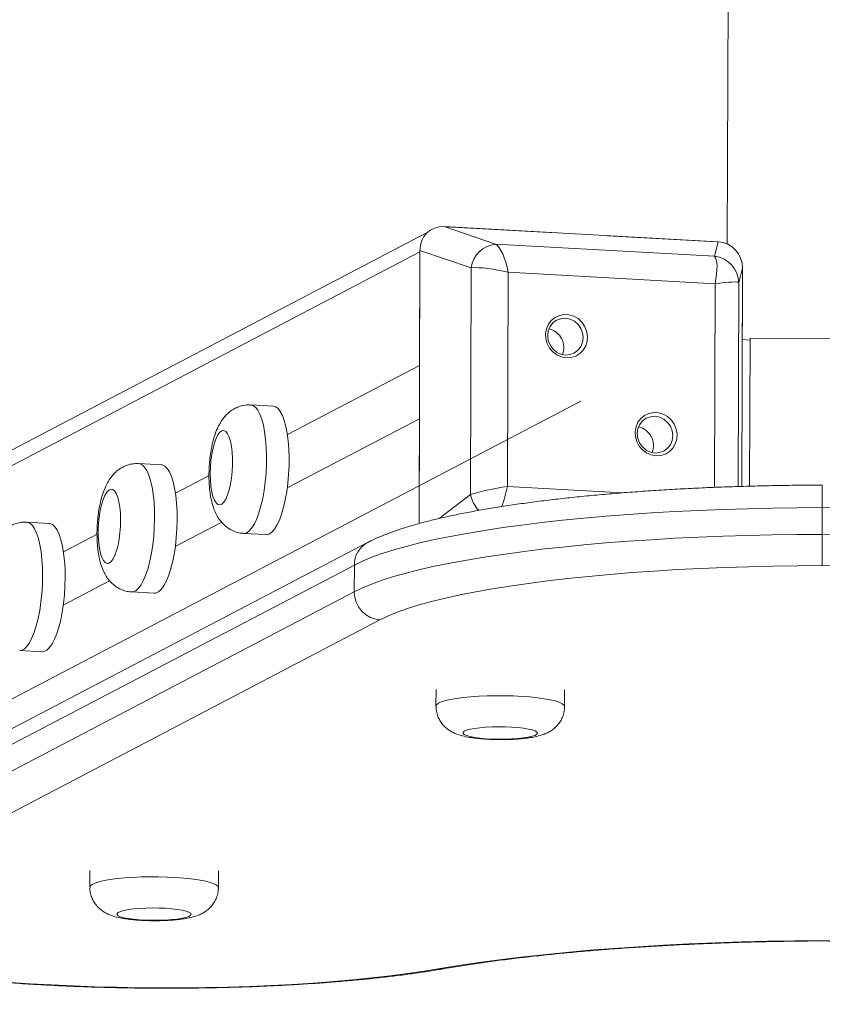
# Model space of a CAD drawing. Header units: millimetres. Extents: x 4385 to 11928, y 17253 to 36963.
# Tile 204 of 256: x 7692.732 to 7692.97, y 18767.764 to 18768.056. Entities that reach past the tile are written whole.
import ezdxf

# ---------------------------------------------------------------- set-up
doc = ezdxf.new("R2010")
doc.units = ezdxf.units.MM
doc.layers.add('БЛАГО_Ботаническая_Р$0$БЛАГО_МАФ', color=7, linetype='Continuous', lineweight=0, true_color=0x000000)

# ---------------------------------------------------------------- blocks, each defined once
blk = doc.blocks.new('БЛАГО_Ботаническая_Р$0$дио 1.15')
at = {"layer": 'БЛАГО_Ботаническая_Р$0$БЛАГО_МАФ'}
for p, q in [((-1.40276868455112, 0.1224859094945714), (-1.76845709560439, 0.8160767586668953)), ((-1.396991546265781, 0.1203266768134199), (-1.761754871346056, 0.8121631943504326)), ((-1.812531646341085, 0.768210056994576), (-1.446843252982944, 0.07461901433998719)), ((-1.591062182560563, 0.3074959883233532), (-1.503614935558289, 0.1416373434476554)), ((-1.495696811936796, 0.1416373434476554), (-1.583143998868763, 0.3074959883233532)), ((-1.488994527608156, 0.1377235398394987), (-1.57644177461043, 0.3035821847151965)), ((-1.511933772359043, 0.1339786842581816), (-1.599381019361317, 0.2998373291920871)), ((-1.521384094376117, 0.2408565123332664), (-1.521734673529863, 0.2341553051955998)), ((-1.620197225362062, 0.2374100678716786), (-1.620294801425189, 0.2378826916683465)), ((-1.483645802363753, 0.2321626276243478), (-1.483295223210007, 0.2388638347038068)), ((-1.500627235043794, 0.2142278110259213), (-1.507868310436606, 0.2279618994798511)), ((-1.486792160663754, 0.2180236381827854), (-1.492032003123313, 0.2279618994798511)), ((-1.58657662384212, 0.2197997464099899), (-1.591525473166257, 0.2197997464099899)), ((-1.503894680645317, 0.2076847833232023), (-1.504245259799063, 0.2009835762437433)), ((-1.466156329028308, 0.1989908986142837), (-1.465805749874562, 0.2056921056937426)), ((-1.483130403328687, 0.1810422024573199), (-1.490378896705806, 0.194790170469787)), ((-1.469301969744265, 0.1848504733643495), (-1.474542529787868, 0.194790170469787)), ((-1.591525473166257, 0.1816588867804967), (-1.58657662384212, 0.1816588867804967)), ((-1.486405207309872, 0.1745130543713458), (-1.486755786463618, 0.1678116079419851)), ((-1.44866691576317, 0.1658191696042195), (-1.448316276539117, 0.1725203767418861)), ((-1.452257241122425, 0.1224859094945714), (-1.472889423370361, 0.1616184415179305)), ((-1.436420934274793, 0.1224859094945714), (-1.457053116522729, 0.1616184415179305)), ((-1.495696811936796, 0.1416373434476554), (-1.503614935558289, 0.1416373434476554)), ((-1.402291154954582, 0.1224859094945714), (-1.483329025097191, 0.1224859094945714)), ((-1.452257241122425, 0.1224859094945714), (-1.483329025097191, 0.1224859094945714)), ((-1.40276868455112, 0.1224859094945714), (-1.436420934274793, 0.1224859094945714)), ((-1.407431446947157, 0.1072626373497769), (-1.402291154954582, 0.1224859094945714)), ((-1.532518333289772, 0.117269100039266), (-1.537467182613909, 0.117269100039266)), ((-1.481803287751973, 0.1165392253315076), (-1.474653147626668, 0.1072626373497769)), ((-1.395227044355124, 0.1152891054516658), (-1.40036733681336, 0.1000658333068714)), ((-1.3994823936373, 0.03394899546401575), (-1.395227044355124, 0.1152891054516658)), ((-1.396954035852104, 0.08227770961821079), (-1.395251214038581, 0.1148272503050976)), ((-1.474653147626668, 0.1072626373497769), (-1.407431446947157, 0.1072626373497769)), ((-1.40036733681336, 0.1000658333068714), (-1.40376879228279, 0.03504691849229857)), ((-1.472217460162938, 0.09628244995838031), (-1.474008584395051, 0.06204558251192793)), ((-1.408716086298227, 0.09628244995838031), (-1.472217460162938, 0.09628244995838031)), ((-1.41192932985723, 0.03486193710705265), (-1.408716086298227, 0.09628244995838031)), ((-1.537467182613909, 0.07912800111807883), (-1.532518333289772, 0.07912800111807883)), ((-1.399458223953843, 0.03441085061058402), (-1.397755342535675, 0.06696039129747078)), ((-1.472311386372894, 0.03486193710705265), (-1.41192932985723, 0.03486193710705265)), ((-1.40376879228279, 0.03504691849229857), (-1.3994823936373, 0.03394899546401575)), ((1.396112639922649, 0.03128914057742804), (-1.400109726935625, 0.03128914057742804)), ((-1.411585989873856, 0.02785011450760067), (-1.472033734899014, 0.02785011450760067)), ((-1.471994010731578, 0.02675219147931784), (-1.40729953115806, 0.02675219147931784)), ((-1.471994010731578, 0.02675219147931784), (-1.457265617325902, 0.02675219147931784)), ((-1.441429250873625, 0.02675219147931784), (-1.407777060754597, 0.02675219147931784)), ((-1.428567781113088, 0.02443071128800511), (-1.428446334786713, 0.02675219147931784)), ((-1.40729953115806, 0.02675219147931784), (-1.411585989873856, 0.02785011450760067)), ((-1.471917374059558, 0.02443071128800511), (-1.428048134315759, 0.02443071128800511)), ((-1.428048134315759, 0.02443071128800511), (-1.428048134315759, -0.01872905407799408)), ((-1.478217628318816, 0.002851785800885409), (-1.48613575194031, 0.002851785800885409))]:
    blk.add_line(p, q, dxfattribs=at)
at = {"layer": 'БЛАГО_Ботаническая_Р$0$БЛАГО_МАФ', "flags": 128}
for points in [[(-1.619823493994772, 0.2431760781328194), (-1.620197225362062, 0.2374100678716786)], [(-1.483295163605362, 0.2388640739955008), (-1.483312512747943, 0.2386958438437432), (-1.483607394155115, 0.2379427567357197), (-1.484251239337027, 0.2372253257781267), (-1.485232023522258, 0.2365571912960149), (-1.486531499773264, 0.2359503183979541), (-1.488125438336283, 0.2354164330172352), (-1.489984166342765, 0.2349653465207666), (-1.492073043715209, 0.2346054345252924), (-1.494353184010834, 0.2343433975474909), (-1.496782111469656, 0.2341840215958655), (-1.499314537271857, 0.234130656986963), (-1.501903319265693, 0.2341837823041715), (-1.504500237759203, 0.2343426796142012), (-1.507056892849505, 0.2346044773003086), (-1.509525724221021, 0.2349641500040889), (-1.51186066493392, 0.2354149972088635), (-1.514018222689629, 0.2359486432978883), (-1.515958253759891, 0.2365550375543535), (-1.517644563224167, 0.2372231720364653), (-1.519045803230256, 0.2379403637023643), (-1.520135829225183, 0.2386932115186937), (-1.520894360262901, 0.2394680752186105), (-1.521307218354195, 0.2402498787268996), (-1.521384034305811, 0.2408579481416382)], [(-1.620197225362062, 0.2374100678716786), (-1.620535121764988, 0.2311140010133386), (-1.620811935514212, 0.2247107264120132), (-1.621026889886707, 0.2182220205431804), (-1.621179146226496, 0.2116694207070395), (-1.621268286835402, 0.2050744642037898), (-1.621294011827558, 0.1984598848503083), (-1.621256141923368, 0.1918472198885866), (-1.621154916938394, 0.1852587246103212), (-1.620990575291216, 0.178716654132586), (-1.62076371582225, 0.1722425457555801), (-1.620475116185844, 0.1658584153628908), (-1.620125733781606, 0.1595850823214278), (-1.619716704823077, 0.1534440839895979), (-1.61924940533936, 0.147455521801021), (-1.618725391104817, 0.1416397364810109), (-1.618146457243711, 0.1360158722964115), (-1.61751451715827, 0.1306028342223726), (-1.616831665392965, 0.1254190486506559), (-1.616100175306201, 0.1204812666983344), (-1.615322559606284, 0.115806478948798)], [(-1.521734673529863, 0.2341553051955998), (-1.521657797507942, 0.2335486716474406), (-1.521244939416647, 0.2327666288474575), (-1.520486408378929, 0.2319920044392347), (-1.519396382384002, 0.2312389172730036), (-1.517995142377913, 0.2305217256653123), (-1.516308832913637, 0.2298535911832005), (-1.514368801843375, 0.2292471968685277), (-1.512211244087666, 0.2287135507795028), (-1.509876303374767, 0.2282627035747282), (-1.507407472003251, 0.227903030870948), (-1.504850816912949, 0.2276414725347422), (-1.50225389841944, 0.2274823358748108), (-1.499665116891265, 0.2274292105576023), (-1.497132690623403, 0.2274828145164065), (-1.49470376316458, 0.2276419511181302), (-1.4924236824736, 0.2279039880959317), (-1.490334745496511, 0.2282641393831), (-1.488476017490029, 0.2287152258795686), (-1.48688207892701, 0.2292491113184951), (-1.485582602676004, 0.2298557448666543), (-1.484601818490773, 0.2305241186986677), (-1.483957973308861, 0.2312413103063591), (-1.483663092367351, 0.2319943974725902), (-1.483645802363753, 0.2321626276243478)], [(-1.591525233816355, 0.2197997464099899), (-1.591095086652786, 0.2196229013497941), (-1.590671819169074, 0.2190940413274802), (-1.590264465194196, 0.2182232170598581), (-1.589880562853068, 0.2170262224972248), (-1.589527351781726, 0.2155257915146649), (-1.589211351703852, 0.2137496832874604), (-1.588938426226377, 0.2117311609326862), (-1.588713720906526, 0.2095075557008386), (-1.588541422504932, 0.207120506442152), (-1.588424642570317, 0.2046145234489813), (-1.588365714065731, 0.2020360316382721), (-1.58836559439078, 0.1994331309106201), (-1.588424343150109, 0.1968543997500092), (-1.588540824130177, 0.1943479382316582), (-1.588712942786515, 0.1919604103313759), (-1.588937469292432, 0.1897360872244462), (-1.589210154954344, 0.1877166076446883), (-1.589526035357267, 0.1859395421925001), (-1.589879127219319, 0.1844379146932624), (-1.59026284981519, 0.1832397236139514), (-1.590670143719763, 0.1823674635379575), (-1.591093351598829, 0.1818371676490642), (-1.591524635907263, 0.1816588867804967)], [(-1.487473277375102, 0.2176412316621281), (-1.489318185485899, 0.2175182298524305), (-1.491006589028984, 0.2172932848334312), (-1.492484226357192, 0.216973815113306), (-1.49370365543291, 0.2165698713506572), (-1.494625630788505, 0.2160943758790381), (-1.495220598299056, 0.2155628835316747), (-1.49546929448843, 0.21499214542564), (-1.495363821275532, 0.2144008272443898), (-1.494907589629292, 0.2138075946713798), (-1.494115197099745, 0.2132318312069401), (-1.493012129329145, 0.2126919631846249), (-1.491633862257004, 0.2122052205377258), (-1.490024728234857, 0.2117873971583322), (-1.488236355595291, 0.2114518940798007), (-1.486326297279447, 0.211209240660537), (-1.484355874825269, 0.2110675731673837), (-1.482388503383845, 0.2110314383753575), (-1.480487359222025, 0.2111017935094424), (-1.478713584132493, 0.2112762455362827), (-1.477124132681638, 0.2115495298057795), (-1.475770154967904, 0.2119127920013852), (-1.47469514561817, 0.2123543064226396), (-1.473933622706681, 0.2128599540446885), (-1.473510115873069, 0.2134132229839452), (-1.473438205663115, 0.2139966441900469), (-1.473720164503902, 0.2145910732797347), (-1.474347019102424, 0.215177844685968), (-1.475298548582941, 0.2157380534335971), (-1.476544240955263, 0.2162535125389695), (-1.47804395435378, 0.2167074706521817), (-1.479749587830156, 0.21708580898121), (-1.481606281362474, 0.2173760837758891), (-1.483554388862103, 0.2175689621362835), (-1.485531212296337, 0.2176582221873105), (-1.487473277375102, 0.2176412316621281)], [(-1.599443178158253, 0.1896884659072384), (-1.599115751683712, 0.1898665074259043), (-1.598798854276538, 0.1903936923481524), (-1.598502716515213, 0.1912530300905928), (-1.598236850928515, 0.1924167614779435), (-1.598009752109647, 0.1938477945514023), (-1.597828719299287, 0.1955001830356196), (-1.597699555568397, 0.1973203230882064), (-1.59762650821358, 0.1992503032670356), (-1.597611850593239, 0.2012276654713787), (-1.59765606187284, 0.2031889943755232), (-1.597757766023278, 0.2050713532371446), (-1.597913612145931, 0.2068141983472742), (-1.59811863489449, 0.2083615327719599), (-1.598366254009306, 0.2096633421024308), (-1.598648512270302, 0.2106779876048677), (-1.598956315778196, 0.2113731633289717), (-1.599279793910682, 0.2117258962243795), (-1.599608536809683, 0.2117254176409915), (-1.599931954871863, 0.2113714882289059), (-1.600239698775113, 0.2106755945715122), (-1.600521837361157, 0.2096597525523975), (-1.600769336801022, 0.208356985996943), (-1.600974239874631, 0.2068091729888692), (-1.601129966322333, 0.2050658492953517), (-1.601231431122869, 0.2031832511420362), (-1.601275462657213, 0.20122168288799), (-1.601260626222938, 0.1992443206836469), (-1.601187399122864, 0.1973148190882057), (-1.601058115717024, 0.1954949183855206), (-1.600876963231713, 0.1938432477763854), (-1.600649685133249, 0.1924129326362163), (-1.600383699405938, 0.1912499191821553), (-1.600087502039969, 0.1903915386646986), (-1.59977054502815, 0.1898655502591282), (-1.599443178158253, 0.1896884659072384)], [(-1.465805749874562, 0.2056923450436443), (-1.465842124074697, 0.205421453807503), (-1.466184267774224, 0.2046724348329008), (-1.466874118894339, 0.2039607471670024), (-1.467898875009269, 0.2033002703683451), (-1.469239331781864, 0.2027024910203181), (-1.47087066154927, 0.2021791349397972), (-1.47276235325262, 0.201740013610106), (-1.474879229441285, 0.2013927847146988), (-1.477181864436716, 0.2011441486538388), (-1.47962736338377, 0.2009991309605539), (-1.482170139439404, 0.2009598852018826), (-1.484762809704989, 0.2010273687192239), (-1.487357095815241, 0.2012001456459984), (-1.489904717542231, 0.201475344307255), (-1.492358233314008, 0.2018477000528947), (-1.494671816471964, 0.202310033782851), (-1.496802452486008, 0.2028542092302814), (-1.498710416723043, 0.2034696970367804), (-1.500360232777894, 0.2041450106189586), (-1.501721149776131, 0.2048677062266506), (-1.502767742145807, 0.205624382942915), (-1.50348056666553, 0.2064009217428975), (-1.50384640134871, 0.2071829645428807), (-1.503894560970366, 0.2076864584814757)], [(-1.504245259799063, 0.2009835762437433), (-1.504196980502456, 0.2004815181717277), (-1.503831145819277, 0.1996997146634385), (-1.503118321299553, 0.1989231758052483), (-1.502071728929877, 0.1981664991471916), (-1.50071081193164, 0.197443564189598), (-1.499061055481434, 0.1967682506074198), (-1.497153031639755, 0.1961527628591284), (-1.49502239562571, 0.195608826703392), (-1.492708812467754, 0.195146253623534), (-1.490255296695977, 0.1947738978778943), (-1.487707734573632, 0.1944989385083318), (-1.485113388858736, 0.1943259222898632), (-1.48252071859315, 0.1942584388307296), (-1.479977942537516, 0.1942976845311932), (-1.477532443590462, 0.1944429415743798), (-1.475229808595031, 0.1946913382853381), (-1.473112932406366, 0.1950385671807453), (-1.471221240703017, 0.1954779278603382), (-1.469589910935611, 0.1960012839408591), (-1.468249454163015, 0.1965988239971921), (-1.467224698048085, 0.1972595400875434), (-1.466534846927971, 0.1979709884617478), (-1.466192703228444, 0.19872000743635), (-1.466156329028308, 0.1989908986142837)], [(-1.470704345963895, 0.1844348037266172), (-1.472496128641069, 0.1842720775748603), (-1.474109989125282, 0.1840100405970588), (-1.475494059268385, 0.1836568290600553), (-1.476603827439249, 0.1832239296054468), (-1.47740369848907, 0.1827249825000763), (-1.47786782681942, 0.1821764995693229), (-1.477981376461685, 0.1815957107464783), (-1.477740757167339, 0.1810012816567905), (-1.477153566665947, 0.1804125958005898), (-1.476238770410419, 0.1798485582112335), (-1.475025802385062, 0.1793268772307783), (-1.47355354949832, 0.1788647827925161), (-1.471869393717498, 0.1784771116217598), (-1.470027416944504, 0.1781758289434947), (-1.468086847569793, 0.177971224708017), (-1.466110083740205, 0.177869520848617), (-1.464160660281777, 0.1778740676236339), (-1.462301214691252, 0.1779846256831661), (-1.460591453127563, 0.178197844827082), (-1.459086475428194, 0.1785067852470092), (-1.457834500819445, 0.1789013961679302), (-1.456875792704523, 0.1793692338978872), (-1.456241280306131, 0.1798949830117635), (-1.455951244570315, 0.180462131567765), (-1.456015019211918, 0.1810520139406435), (-1.45643062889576, 0.1816459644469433), (-1.457184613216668, 0.1822245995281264), (-1.458252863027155, 0.1827697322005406), (-1.459600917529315, 0.1832634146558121), (-1.461185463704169, 0.1836900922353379), (-1.462955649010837, 0.1840361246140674), (-1.464854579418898, 0.1842900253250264), (-1.466821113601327, 0.1844436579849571), (-1.468792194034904, 0.1844924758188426), (-1.470704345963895, 0.1844348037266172)], [(-1.448316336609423, 0.1725201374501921), (-1.448478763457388, 0.1718733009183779), (-1.448995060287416, 0.1711412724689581), (-1.449853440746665, 0.1704535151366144), (-1.451037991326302, 0.1698227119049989), (-1.452526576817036, 0.16926058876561), (-1.454291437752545, 0.1687779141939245), (-1.456299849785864, 0.1683835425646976), (-1.45851424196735, 0.1680846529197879), (-1.460893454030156, 0.1678872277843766), (-1.46339315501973, 0.1677943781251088), (-1.465966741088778, 0.1678082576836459), (-1.468566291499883, 0.1679283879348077), (-1.471143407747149, 0.1681528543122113), (-1.473650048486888, 0.1684771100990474), (-1.476039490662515, 0.1688951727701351), (-1.478267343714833, 0.1693993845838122), (-1.480291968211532, 0.1699801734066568), (-1.482075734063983, 0.170627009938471), (-1.483585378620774, 0.1713276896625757), (-1.484792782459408, 0.1720690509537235), (-1.485675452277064, 0.1728372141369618), (-1.486216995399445, 0.173618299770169), (-1.486407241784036, 0.1743974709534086), (-1.486405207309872, 0.1745132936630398)], [(-1.486755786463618, 0.1678116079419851), (-1.486757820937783, 0.167696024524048), (-1.486567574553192, 0.1669168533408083), (-1.486026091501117, 0.1661360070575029), (-1.485143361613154, 0.1653676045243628), (-1.48393595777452, 0.1646262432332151), (-1.482426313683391, 0.1639255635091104), (-1.480642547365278, 0.1632787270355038), (-1.47861792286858, 0.1626979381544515), (-1.476390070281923, 0.1621937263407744), (-1.474000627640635, 0.1617756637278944), (-1.471493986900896, 0.1614514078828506), (-1.468916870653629, 0.161227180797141), (-1.466317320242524, 0.1611068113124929), (-1.463743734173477, 0.1610931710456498), (-1.461244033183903, 0.1611857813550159), (-1.458864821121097, 0.1613834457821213), (-1.456650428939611, 0.1616820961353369), (-1.454642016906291, 0.1620767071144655), (-1.452877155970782, 0.1625593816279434), (-1.451388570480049, 0.1631212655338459), (-1.450204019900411, 0.1637520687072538), (-1.449345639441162, 0.1644398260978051), (-1.448829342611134, 0.165172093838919), (-1.44866691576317, 0.1658191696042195)], [(-1.503614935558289, 0.1416373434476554), (-1.502447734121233, 0.1392313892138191), (-1.501301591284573, 0.136481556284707), (-1.500179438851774, 0.1333947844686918), (-1.499083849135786, 0.1299784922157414), (-1.498017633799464, 0.1262408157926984), (-1.496983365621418, 0.122191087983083), (-1.495983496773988, 0.117839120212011), (-1.495020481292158, 0.1131956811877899), (-1.4940967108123, 0.1082717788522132), (-1.493214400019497, 0.1030793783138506), (-1.49237570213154, 0.09763140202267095), (-1.491582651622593, 0.09194077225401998), (-1.490837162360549, 0.08602160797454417), (-1.490141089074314, 0.07988826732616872), (-1.489496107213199, 0.07355582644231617), (-1.488903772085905, 0.06703936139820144), (-1.48836551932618, 0.06035490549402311), (-1.487882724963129, 0.0535187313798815), (-1.487456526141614, 0.0465473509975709), (-1.487087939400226, 0.03945799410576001), (-1.486777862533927, 0.03226789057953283), (-1.486527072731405, 0.0249945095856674), (-1.486336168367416, 0.01765532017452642), (-1.486205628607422, 0.01026827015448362), (-1.48613575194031, 0.002851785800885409)], [(-1.478217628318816, 0.002851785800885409), (-1.478287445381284, 0.01026827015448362), (-1.478417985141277, 0.01765532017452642), (-1.478608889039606, 0.0249945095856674), (-1.478859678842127, 0.03226789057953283), (-1.479169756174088, 0.03945799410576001), (-1.479538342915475, 0.0465473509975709), (-1.47996454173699, 0.0535187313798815), (-1.480447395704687, 0.06035490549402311), (-1.480985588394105, 0.06703936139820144), (-1.481577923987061, 0.07355582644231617), (-1.482222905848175, 0.07988826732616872), (-1.482918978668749, 0.08602160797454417), (-1.483664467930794, 0.09194077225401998), (-1.484457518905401, 0.09763140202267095), (-1.485296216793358, 0.1030793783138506), (-1.486178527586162, 0.1082717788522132), (-1.487102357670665, 0.1131956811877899), (-1.48806531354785, 0.117839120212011), (-1.489065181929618, 0.122191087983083), (-1.49009951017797, 0.1262408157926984), (-1.491165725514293, 0.1299784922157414), (-1.492261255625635, 0.1333947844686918), (-1.493383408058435, 0.136481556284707), (-1.494529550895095, 0.1392313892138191), (-1.495696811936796, 0.1416373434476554)], [(-1.49538823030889, 0.002849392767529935), (-1.495460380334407, 0.01015125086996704), (-1.49559468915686, 0.01742128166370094), (-1.495790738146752, 0.02464010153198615), (-1.496048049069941, 0.03178880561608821), (-1.496365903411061, 0.03884872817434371), (-1.496743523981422, 0.04580120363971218), (-1.497179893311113, 0.0526278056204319), (-1.497673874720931, 0.05931058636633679), (-1.498224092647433, 0.06583207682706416), (-1.498829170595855, 0.07217480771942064), (-1.499487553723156, 0.07832250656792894), (-1.50019738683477, 0.08425842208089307), (-1.500956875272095, 0.08996747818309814), (-1.501764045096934, 0.09543435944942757), (-1.502616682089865, 0.1006447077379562), (-1.503512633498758, 0.1055846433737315), (-1.504449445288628, 0.1102414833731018), (-1.505424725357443, 0.114602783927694), (-1.506435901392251, 0.1186568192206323), (-1.507480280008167, 0.1223935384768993), (-1.508555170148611, 0.1258024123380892), (-1.509657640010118, 0.1288748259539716), (-1.51078481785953, 0.1316026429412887), (-1.511933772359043, 0.1339786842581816)], [(-1.537466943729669, 0.117269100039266), (-1.537036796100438, 0.1170920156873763), (-1.536613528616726, 0.1165631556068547), (-1.536206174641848, 0.1156923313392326), (-1.535822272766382, 0.1144953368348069), (-1.535469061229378, 0.112994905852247), (-1.535153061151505, 0.1112190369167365), (-1.534880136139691, 0.1092002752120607), (-1.534655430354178, 0.1069766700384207), (-1.534483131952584, 0.1045896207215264), (-1.534366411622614, 0.1020836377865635), (-1.534307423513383, 0.09950514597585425), (-1.534307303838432, 0.09690224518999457), (-1.534366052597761, 0.09432351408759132), (-1.53448253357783, 0.09181705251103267), (-1.534654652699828, 0.08942952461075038), (-1.534879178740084, 0.08720520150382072), (-1.535151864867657, 0.08518572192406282), (-1.535467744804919, 0.08340865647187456), (-1.535820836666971, 0.08190702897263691), (-1.536204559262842, 0.0807088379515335), (-1.536611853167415, 0.079836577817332), (-1.537035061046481, 0.07930628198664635), (-1.537466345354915, 0.07912800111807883)], [(-1.615322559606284, 0.115806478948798), (-1.615348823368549, 0.1146661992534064), (-1.615311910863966, 0.1144111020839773)], [(-1.615322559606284, 0.115806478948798), (-1.614379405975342, 0.110193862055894), (-1.61348178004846, 0.104317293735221), (-1.612631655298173, 0.09818969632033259), (-1.611831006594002, 0.09182518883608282), (-1.611081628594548, 0.08523836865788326), (-1.610385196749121, 0.07844383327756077), (-1.609743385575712, 0.0714571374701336), (-1.609157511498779, 0.06429431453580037), (-1.608629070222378, 0.0569716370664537), (-1.608159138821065, 0.04950561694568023), (-1.607748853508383, 0.04191324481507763), (-1.607399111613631, 0.03421151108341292), (-1.607110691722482, 0.02641860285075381), (-1.606884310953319, 0.018551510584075), (-1.606720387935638, 0.01062842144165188), (-1.606619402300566, 0.002667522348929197)], [(-1.545384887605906, 0.08715781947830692), (-1.545057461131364, 0.08733562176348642), (-1.544740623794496, 0.08786280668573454), (-1.544444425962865, 0.08872214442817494), (-1.544178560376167, 0.08988587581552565), (-1.543951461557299, 0.09131690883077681), (-1.543770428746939, 0.0929692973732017), (-1.543641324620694, 0.09478967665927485), (-1.543568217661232, 0.09671941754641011), (-1.543553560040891, 0.09869677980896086), (-1.543597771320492, 0.1006583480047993), (-1.54369947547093, 0.1025407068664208), (-1.543855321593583, 0.1042833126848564), (-1.544060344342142, 0.1058306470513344), (-1.544307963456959, 0.1071324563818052), (-1.544590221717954, 0.1081473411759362), (-1.544898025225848, 0.1088422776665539), (-1.545221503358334, 0.1091952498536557), (-1.545550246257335, 0.109194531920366), (-1.545873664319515, 0.1088406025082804), (-1.546181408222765, 0.1081447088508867), (-1.546463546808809, 0.107128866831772), (-1.546711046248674, 0.1058263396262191), (-1.546915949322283, 0.1042782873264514), (-1.547071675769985, 0.1025349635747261), (-1.547173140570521, 0.1006523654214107), (-1.547217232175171, 0.09869079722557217), (-1.547202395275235, 0.09671343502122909), (-1.547129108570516, 0.09478393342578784), (-1.546999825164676, 0.09296403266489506), (-1.546818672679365, 0.09131236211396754), (-1.546591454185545, 0.08988204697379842), (-1.54632540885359, 0.08871903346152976), (-1.546029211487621, 0.08786065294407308), (-1.545712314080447, 0.0873346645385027), (-1.545384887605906, 0.08715781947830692)], [(-1.434016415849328, 0.07891286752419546), (-1.433767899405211, 0.08034796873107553), (-1.433185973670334, 0.08170553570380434), (-1.432301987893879, 0.08291258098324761), (-1.431163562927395, 0.08390425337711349), (-1.429832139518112, 0.08462670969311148), (-1.428379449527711, 0.08504094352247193), (-1.426883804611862, 0.0851249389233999), (-1.425425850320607, 0.08487414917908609), (-1.424084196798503, 0.08430173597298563), (-1.422931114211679, 0.08343904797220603), (-1.422028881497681, 0.08233227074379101), (-1.421426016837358, 0.08104099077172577), (-1.421155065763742, 0.07963532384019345), (-1.421230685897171, 0.07819041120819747), (-1.421648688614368, 0.07678450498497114), (-1.422386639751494, 0.07549346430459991), (-1.423404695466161, 0.0743866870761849), (-1.424648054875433, 0.07352375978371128), (-1.426049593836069, 0.07295158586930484), (-1.427533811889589, 0.07270055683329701), (-1.429020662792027, 0.07278455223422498), (-1.430429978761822, 0.07319902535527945), (-1.431685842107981, 0.07392148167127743), (-1.43272046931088, 0.0749129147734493), (-1.433478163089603, 0.07611996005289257), (-1.433918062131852, 0.0774777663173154), (-1.434016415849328, 0.07891286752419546)], [(-1.433185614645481, 0.07921438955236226), (-1.433071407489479, 0.07785155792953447), (-1.432593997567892, 0.07658181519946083), (-1.431785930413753, 0.07549131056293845), (-1.430702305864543, 0.07465446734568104), (-1.429416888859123, 0.07412847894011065), (-1.428017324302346, 0.07394900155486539), (-1.426598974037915, 0.07412847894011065), (-1.425258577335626, 0.07465446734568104), (-1.424087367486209, 0.07549131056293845), (-1.423165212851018, 0.07658181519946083), (-1.422554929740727, 0.07785155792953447), (-1.422298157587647, 0.07921438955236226), (-1.422412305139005, 0.08057722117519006), (-1.422889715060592, 0.08184696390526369), (-1.42369778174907, 0.08293746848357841), (-1.424781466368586, 0.08377431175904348), (-1.426066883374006, 0.08430030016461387), (-1.427466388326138, 0.08447977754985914), (-1.428884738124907, 0.08430030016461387), (-1.430225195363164, 0.08377431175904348), (-1.43139640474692, 0.08293746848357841), (-1.432318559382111, 0.08184696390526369), (-1.432928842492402, 0.08057722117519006), (-1.433185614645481, 0.07921438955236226)], [(-1.462997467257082, 0.0522315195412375), (-1.462748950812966, 0.05366662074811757), (-1.462167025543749, 0.05502418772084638), (-1.461283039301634, 0.05623147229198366), (-1.46014461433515, 0.05722290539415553), (-1.458813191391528, 0.05794536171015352), (-1.457360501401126, 0.05835959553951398), (-1.455864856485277, 0.05844359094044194), (-1.454406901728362, 0.05819280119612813), (-1.453065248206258, 0.05762062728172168), (-1.451912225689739, 0.05675769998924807), (-1.451009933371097, 0.05565092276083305), (-1.450407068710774, 0.05435988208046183), (-1.450136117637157, 0.05295397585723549), (-1.450211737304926, 0.05150906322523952), (-1.450629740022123, 0.05010315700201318), (-1.45136769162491, 0.04881211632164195), (-1.452385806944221, 0.04770533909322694), (-1.453629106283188, 0.04684241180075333), (-1.455030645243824, 0.04627023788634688), (-1.456514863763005, 0.04601944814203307), (-1.458001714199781, 0.04610344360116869), (-1.459411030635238, 0.04651767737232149), (-1.460666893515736, 0.04724013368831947), (-1.461701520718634, 0.04823156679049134), (-1.462459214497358, 0.04943885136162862), (-1.462899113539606, 0.05079641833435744), (-1.462997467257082, 0.0522315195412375)], [(-1.462166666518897, 0.0525330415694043), (-1.462052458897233, 0.05117020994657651), (-1.461575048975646, 0.04990046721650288), (-1.460766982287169, 0.04880996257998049), (-1.459683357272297, 0.04797311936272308), (-1.458397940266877, 0.04744713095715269), (-1.4569983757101, 0.04726765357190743), (-1.455580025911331, 0.04744713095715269), (-1.45423962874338, 0.04797311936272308), (-1.453068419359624, 0.04880996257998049), (-1.452146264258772, 0.04990046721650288), (-1.451535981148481, 0.05117020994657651), (-1.451279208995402, 0.0525330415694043), (-1.45139335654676, 0.0538958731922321), (-1.451870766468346, 0.05516585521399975), (-1.452678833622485, 0.05625635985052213), (-1.453762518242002, 0.05709296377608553), (-1.455047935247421, 0.05761895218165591), (-1.456447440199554, 0.05779842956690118), (-1.457865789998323, 0.05761895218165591), (-1.459206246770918, 0.05709296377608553), (-1.460377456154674, 0.05625635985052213), (-1.461299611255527, 0.05516585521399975), (-1.461909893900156, 0.0538958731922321), (-1.462166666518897, 0.0525330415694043)], [(-1.606619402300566, 0.002667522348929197), (-1.606719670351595, -0.005293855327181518), (-1.606882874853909, -0.01321742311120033), (-1.607108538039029, -0.02108523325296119), (-1.607396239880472, -0.02887933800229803), (-1.607745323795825, -0.03658202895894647), (-1.608154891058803, -0.0441755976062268), (-1.608624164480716, -0.05164329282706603), (-1.609151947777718, -0.05896764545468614), (-1.609737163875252, -0.06613238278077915), (-1.610378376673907, -0.07312123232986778), (-1.611074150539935, -0.07991792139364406), (-1.611822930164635, -0.08650737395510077), (-1.612623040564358, -0.0928745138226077), (-1.61347256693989, -0.09900474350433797), (-1.614369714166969, -0.1048844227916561), (-1.615312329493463, -0.1104999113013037)], [(-1.495459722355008, -0.004452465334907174), (-1.49538823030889, 0.002849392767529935)], [(-1.48613575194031, 0.002851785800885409), (-1.486204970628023, -0.004565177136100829)], [(-1.478286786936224, -0.004565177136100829), (-1.478217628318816, 0.002851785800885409)]]:
    blk.add_lwpolyline(points, dxfattribs=at)
at = {"layer": 'БЛАГО_Ботаническая_Р$0$БЛАГО_МАФ'}
for centre, radius, start, end in [((-1.503668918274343, 0.1333486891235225), 0.008288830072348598, 89.62684561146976, 175.641012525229), ((-1.495571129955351, 0.1341568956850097), 0.00748150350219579, 28.45109062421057, 90.96255806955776), ((-1.472124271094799, 0.09661573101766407), 0.01094311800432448, 103.3614238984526, 131.7579831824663), ((-1.40856160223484, 0.09908798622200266), 0.008252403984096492, 6.805102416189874, 82.12868764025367), ((-1.431005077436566, 0.08540362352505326), 0.005722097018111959, 248.8551357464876, 346.7449712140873), ((-1.459986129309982, 0.0587222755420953), 0.005722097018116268, 248.8551357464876, 346.7449712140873), ((-1.411753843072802, 0.03587637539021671), 0.008028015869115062, 271.1980545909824, 354.069600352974)]:
    blk.add_arc(centre, radius, start, end, dxfattribs=at)
for centre, major_axis, ratio, start_param, end_param in [((-1.403703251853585, 0.1143356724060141), (0.00707931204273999, 0.005563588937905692), 0.8413081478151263, 5.64907506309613, 7.102625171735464), ((-1.47380742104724, 0.09929804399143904), (-0.00190875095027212, 0.01003517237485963), 0.1031353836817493, 4.387613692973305, 5.609344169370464), ((-1.410306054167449, 0.09929804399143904), (0.001983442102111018, 0.01002784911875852), 0.2172518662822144, 4.450172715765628, 5.671903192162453), ((-1.410306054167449, 0.09929804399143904), (0.01011115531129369, 0.001577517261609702), 0.3169661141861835, 4.820685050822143, 6.042415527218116), ((-1.47380742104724, 0.09929804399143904), (0.009904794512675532, -0.002541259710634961), 0.2534488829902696, 4.311327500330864, 4.93820256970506), ((-1.413519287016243, 0.03787753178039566), (0.009904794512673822, -0.002541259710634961), 0.2534488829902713, 4.938202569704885, 6.159933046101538), ((-1.413519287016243, 0.03787753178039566), (-0.001908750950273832, 0.01003517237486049), 0.1031353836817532, 3.165883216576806, 4.387613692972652), ((-1.407858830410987, 0.03490235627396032), (0.007152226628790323, -0.004710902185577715), 0.9298956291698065, 5.328676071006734, 6.782226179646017)]:
    blk.add_ellipse(centre, major_axis=major_axis, ratio=ratio, start_param=start_param, end_param=end_param, dxfattribs=at)
for points, knots in [([(-1.596488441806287, 0.3124859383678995), (-1.596805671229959, 0.3124938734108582), (-1.597738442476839, 0.3125172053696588), (-1.599253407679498, 0.3122110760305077), (-1.600939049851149, 0.31163434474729), (-1.602478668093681, 0.3108142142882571), (-1.603888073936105, 0.3097975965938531), (-1.605200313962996, 0.308572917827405), (-1.606458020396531, 0.3070972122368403), (-1.607701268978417, 0.3052880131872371), (-1.608941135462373, 0.3030623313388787), (-1.610145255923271, 0.3004195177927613), (-1.611273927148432, 0.2974418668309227), (-1.612305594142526, 0.2942431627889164), (-1.613250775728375, 0.2908598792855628), (-1.614126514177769, 0.2872849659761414), (-1.614943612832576, 0.2835106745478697), (-1.615708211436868, 0.2795359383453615), (-1.616423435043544, 0.2753622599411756), (-1.61709099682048, 0.2709960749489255), (-1.617711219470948, 0.2664448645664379), (-1.618284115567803, 0.261718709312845), (-1.618809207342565, 0.2568286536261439), (-1.619286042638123, 0.2517877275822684), (-1.619712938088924, 0.2466069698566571), (-1.620046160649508, 0.2419592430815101), (-1.620225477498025, 0.2390194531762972), (-1.620294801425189, 0.2378829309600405)], [0, 0, 0, 0, 0.01345174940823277, 0.03955314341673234, 0.06560989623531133, 0.09230595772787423, 0.1204481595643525, 0.1510679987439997, 0.1854997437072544, 0.2253731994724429, 0.2719186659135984, 0.3235317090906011, 0.3750723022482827, 0.4247414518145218, 0.4729174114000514, 0.5200644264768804, 0.5664993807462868, 0.6124291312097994, 0.6579923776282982, 0.7032800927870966, 0.7483593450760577, 0.7932790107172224, 0.8380702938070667, 0.8827618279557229, 0.927374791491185, 0.971923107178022, 1, 1, 1, 1]), ([(-1.483308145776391, 0.2388650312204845), (-1.483301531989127, 0.2393811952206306), (-1.48328797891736, 0.2404389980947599), (-1.483636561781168, 0.2419835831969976), (-1.484213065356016, 0.2434315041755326), (-1.484996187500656, 0.2447251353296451), (-1.48594684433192, 0.2458676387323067), (-1.487055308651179, 0.2468755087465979), (-1.488343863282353, 0.2477776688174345), (-1.489881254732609, 0.2486068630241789), (-1.491727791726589, 0.2493624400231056), (-1.493840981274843, 0.2500032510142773), (-1.496096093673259, 0.2505031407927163), (-1.498365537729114, 0.2508598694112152), (-1.500637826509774, 0.2510929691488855), (-1.502906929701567, 0.2512096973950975), (-1.504663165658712, 0.2512144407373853), (-1.50564870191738, 0.2511781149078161), (-1.505901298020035, 0.2511688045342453)], [0, 0, 0, 0, 0.05216297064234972, 0.1069004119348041, 0.1598666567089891, 0.2120331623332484, 0.2645042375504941, 0.3187895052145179, 0.3771633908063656, 0.4430668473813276, 0.5201907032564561, 0.6041891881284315, 0.6833179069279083, 0.7583180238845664, 0.8311461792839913, 0.9031055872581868, 0.9751656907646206, 1, 1, 1, 1]), ([(-1.620294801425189, 0.2378829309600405), (-1.620352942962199, 0.2368709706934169), (-1.620521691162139, 0.2339338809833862), (-1.620762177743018, 0.2289969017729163), (-1.620998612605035, 0.2230589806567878), (-1.621181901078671, 0.2170570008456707), (-1.621312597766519, 0.2110088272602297), (-1.621390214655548, 0.2049296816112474), (-1.621414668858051, 0.1988355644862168), (-1.62138570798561, 0.1927423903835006), (-1.621303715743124, 0.1866662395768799), (-1.621168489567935, 0.1806230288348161), (-1.620980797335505, 0.1746285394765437), (-1.620740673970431, 0.1686985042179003), (-1.620448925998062, 0.1628481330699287), (-1.620105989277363, 0.1570926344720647), (-1.61971276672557, 0.1514466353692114), (-1.619269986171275, 0.1459245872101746), (-1.618778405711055, 0.1405404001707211), (-1.618239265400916, 0.1353072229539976), (-1.617652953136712, 0.1302378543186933), (-1.617020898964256, 0.1253435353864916), (-1.616343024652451, 0.1206381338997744), (-1.615766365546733, 0.1170237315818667), (-1.615413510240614, 0.1149952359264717), (-1.615312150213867, 0.1144125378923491)], [0, 0, 0, 0, 0.02393384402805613, 0.06946502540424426, 0.1149759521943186, 0.1604683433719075, 0.2059442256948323, 0.251409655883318, 0.2968697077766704, 0.3423278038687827, 0.3877874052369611, 0.4332515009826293, 0.4787258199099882, 0.5242122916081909, 0.5697192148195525, 0.6152490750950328, 0.6608105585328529, 0.706409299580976, 0.7520536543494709, 0.7977544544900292, 0.8435238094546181, 0.8893775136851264, 0.9353359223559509, 0.9814248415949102, 1, 1, 1, 1]), ([(-1.591522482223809, 0.2197576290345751), (-1.591767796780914, 0.219767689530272), (-1.592540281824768, 0.2197993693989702), (-1.593793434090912, 0.2195234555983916), (-1.595189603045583, 0.2190014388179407), (-1.596402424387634, 0.2182757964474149), (-1.597429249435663, 0.2174170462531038), (-1.598275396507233, 0.2164642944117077), (-1.598956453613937, 0.2154523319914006), (-1.599503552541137, 0.2143859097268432), (-1.599964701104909, 0.2132026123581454), (-1.600395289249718, 0.2117125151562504), (-1.600742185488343, 0.2099794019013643), (-1.601019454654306, 0.2079738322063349), (-1.601209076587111, 0.205968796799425), (-1.60133254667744, 0.2038654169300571), (-1.601391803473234, 0.2017523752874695), (-1.601390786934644, 0.1996401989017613), (-1.60133049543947, 0.1975550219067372), (-1.601210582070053, 0.1955240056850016), (-1.601027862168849, 0.1935655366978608), (-1.600771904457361, 0.1916713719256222), (-1.600402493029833, 0.1897589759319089), (-1.599936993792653, 0.1881228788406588), (-1.599318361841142, 0.1866692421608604), (-1.598660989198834, 0.1855233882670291), (-1.597819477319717, 0.1844380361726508), (-1.596772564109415, 0.1834538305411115), (-1.595534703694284, 0.1826325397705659), (-1.59414150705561, 0.1820335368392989), (-1.592776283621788, 0.1817073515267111), (-1.591888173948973, 0.1816733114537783), (-1.591511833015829, 0.1816588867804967)], [0, 0, 0, 0, 0.01395246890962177, 0.04393569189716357, 0.07218606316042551, 0.09913533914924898, 0.1251291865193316, 0.1505290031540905, 0.1758654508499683, 0.2021314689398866, 0.2313113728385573, 0.2674481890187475, 0.3181981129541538, 0.3590127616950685, 0.4015792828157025, 0.441858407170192, 0.4811357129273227, 0.5200241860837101, 0.5589284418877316, 0.5981070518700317, 0.6380273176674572, 0.6794618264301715, 0.7241278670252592, 0.7773733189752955, 0.8077100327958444, 0.8358215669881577, 0.8637777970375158, 0.8919942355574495, 0.9205697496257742, 0.9494691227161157, 0.9785873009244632, 1, 1, 1, 1]), ([(-1.488170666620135, 0.218006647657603), (-1.488560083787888, 0.2179888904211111), (-1.489703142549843, 0.2179367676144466), (-1.49156132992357, 0.2177538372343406), (-1.49373096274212, 0.2173970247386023), (-1.495792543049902, 0.2168708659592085), (-1.497629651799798, 0.2161786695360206), (-1.499196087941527, 0.2153445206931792), (-1.500516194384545, 0.2143900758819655), (-1.501652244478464, 0.2132742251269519), (-1.502596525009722, 0.2119934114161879), (-1.503305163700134, 0.2105651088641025), (-1.503766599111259, 0.2091145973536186), (-1.503832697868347, 0.2081357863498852), (-1.503862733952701, 0.2076910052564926)], [0, 0, 0, 0, 0.05197998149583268, 0.1525771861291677, 0.2570220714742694, 0.3694675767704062, 0.4756533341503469, 0.5629663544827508, 0.6425719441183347, 0.7185131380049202, 0.7926853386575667, 0.8660585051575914, 0.9391356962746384, 1, 1, 1, 1]), ([(-1.465832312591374, 0.2056933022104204), (-1.46581764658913, 0.2061449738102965), (-1.465785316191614, 0.2071406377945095), (-1.466095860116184, 0.2086344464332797), (-1.466644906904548, 0.210100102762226), (-1.467407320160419, 0.2114116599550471), (-1.468339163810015, 0.2125711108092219), (-1.469429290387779, 0.213593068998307), (-1.470694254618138, 0.2145059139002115), (-1.472198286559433, 0.2153423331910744), (-1.474011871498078, 0.2161090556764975), (-1.476100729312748, 0.2167657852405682), (-1.478350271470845, 0.217282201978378), (-1.480619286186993, 0.2176544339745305), (-1.482891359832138, 0.2179007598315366), (-1.485161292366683, 0.2180300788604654), (-1.486923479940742, 0.2180455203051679), (-1.487914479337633, 0.2180146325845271), (-1.488170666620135, 0.218006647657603)], [0, 0, 0, 0, 0.04603737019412, 0.10148469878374, 0.1550355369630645, 0.2076592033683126, 0.2604438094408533, 0.3148467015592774, 0.373057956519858, 0.4383955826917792, 0.5147485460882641, 0.5996429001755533, 0.6800021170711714, 0.7559581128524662, 0.8295378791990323, 0.9021180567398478, 0.9746961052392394, 1, 1, 1, 1]), ([(-1.471581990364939, 0.184791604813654), (-1.471967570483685, 0.1847651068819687), (-1.473107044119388, 0.1846867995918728), (-1.474956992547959, 0.1844557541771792), (-1.477130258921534, 0.184026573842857), (-1.479119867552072, 0.1834242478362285), (-1.480864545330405, 0.18265388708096), (-1.482308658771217, 0.1817726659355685), (-1.483547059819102, 0.1807502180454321), (-1.484600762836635, 0.1795611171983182), (-1.485452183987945, 0.1782124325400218), (-1.486044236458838, 0.1767305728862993), (-1.486362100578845, 0.1754744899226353), (-1.486365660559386, 0.1747260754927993), (-1.486366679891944, 0.1745118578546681)], [0, 0, 0, 0, 0.05442951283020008, 0.1608512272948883, 0.2724019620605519, 0.3946634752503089, 0.4948332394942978, 0.5814285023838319, 0.662317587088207, 0.7404164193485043, 0.8172120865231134, 0.8934345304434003, 0.9694979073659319, 1, 1, 1, 1]), ([(-1.448343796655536, 0.1725220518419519), (-1.44832906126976, 0.1726380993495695), (-1.448243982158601, 0.1733081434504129), (-1.44840204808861, 0.1745251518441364), (-1.448795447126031, 0.1760769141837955), (-1.449445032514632, 0.1774807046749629), (-1.450276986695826, 0.1787293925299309), (-1.45127439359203, 0.1798302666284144), (-1.45243071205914, 0.1808038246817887), (-1.453782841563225, 0.1816819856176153), (-1.455408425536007, 0.1824929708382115), (-1.457338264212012, 0.1832179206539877), (-1.459506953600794, 0.1838193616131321), (-1.46177077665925, 0.1842762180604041), (-1.464041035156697, 0.1845954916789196), (-1.466313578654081, 0.1847952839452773), (-1.468578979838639, 0.1848784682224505), (-1.470335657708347, 0.184858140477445), (-1.471322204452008, 0.1848054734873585), (-1.471581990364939, 0.184791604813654)], [0, 0, 0, 0, 0.01159563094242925, 0.06695177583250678, 0.1199166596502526, 0.1714196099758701, 0.2224342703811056, 0.274116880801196, 0.3281316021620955, 0.3870000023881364, 0.4544070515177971, 0.5330490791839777, 0.6141856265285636, 0.6902346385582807, 0.7628515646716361, 0.83376719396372, 0.9041236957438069, 0.974753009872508, 1, 1, 1, 1]), ([(-1.471523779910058, 0.002849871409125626), (-1.471528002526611, 0.003613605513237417), (-1.471544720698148, 0.006637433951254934), (-1.471612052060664, 0.01191205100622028), (-1.471746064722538, 0.01865150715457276), (-1.471934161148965, 0.02534678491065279), (-1.472174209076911, 0.03198387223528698), (-1.472466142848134, 0.03854851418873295), (-1.472809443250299, 0.04502707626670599), (-1.473203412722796, 0.05140576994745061), (-1.473647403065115, 0.05767132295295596), (-1.474140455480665, 0.06381092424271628), (-1.474681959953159, 0.06981189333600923), (-1.475271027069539, 0.0756619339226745), (-1.475906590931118, 0.08134965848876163), (-1.476587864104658, 0.08686331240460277), (-1.477313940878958, 0.09219311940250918), (-1.478084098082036, 0.09732842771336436), (-1.478897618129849, 0.1022606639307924), (-1.479754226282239, 0.1069817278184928), (-1.480653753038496, 0.1114841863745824), (-1.481596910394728, 0.115762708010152), (-1.482585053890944, 0.1198127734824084), (-1.483620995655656, 0.123632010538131), (-1.484709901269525, 0.1272202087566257), (-1.48585959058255, 0.1305817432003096), (-1.487086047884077, 0.1337196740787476), (-1.488138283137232, 0.1360625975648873), (-1.4887998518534, 0.1373459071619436), (-1.488994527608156, 0.1377235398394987)], [0, 0, 0, 0, 0.01287647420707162, 0.05098141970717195, 0.08909247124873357, 0.1272090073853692, 0.1653322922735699, 0.2034659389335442, 0.2416121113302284, 0.279773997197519, 0.3179545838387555, 0.3561592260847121, 0.3943924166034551, 0.4326582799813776, 0.4709656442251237, 0.509320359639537, 0.547733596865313, 0.5862169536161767, 0.6247860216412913, 0.6634605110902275, 0.7022666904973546, 0.7412372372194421, 0.7804176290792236, 0.8198673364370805, 0.8596697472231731, 0.899942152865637, 0.9408457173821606, 0.9825929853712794, 1, 1, 1, 1]), ([(-1.537464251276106, 0.1172269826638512), (-1.537709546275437, 0.1172369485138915), (-1.538482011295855, 0.1172683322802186), (-1.539735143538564, 0.1169926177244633), (-1.541131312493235, 0.1164705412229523), (-1.542344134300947, 0.1157449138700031), (-1.54337095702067, 0.1148861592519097), (-1.544217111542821, 0.1139334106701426), (-1.544898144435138, 0.1129214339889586), (-1.545445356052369, 0.1118550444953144), (-1.545906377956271, 0.1106717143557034), (-1.546337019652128, 0.1091816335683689), (-1.546683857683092, 0.1074485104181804), (-1.546961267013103, 0.1054429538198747), (-1.547150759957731, 0.1034379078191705), (-1.547274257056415, 0.1013346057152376), (-1.547333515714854, 0.09922157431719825), (-1.547332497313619, 0.09710937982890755), (-1.547272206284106, 0.09502414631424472), (-1.547152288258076, 0.09299312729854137), (-1.546969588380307, 0.09103467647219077), (-1.546713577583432, 0.08914068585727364), (-1.546344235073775, 0.08722807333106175), (-1.54587867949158, 0.0855920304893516), (-1.545260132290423, 0.08413834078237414), (-1.544602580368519, 0.08299274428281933), (-1.543761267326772, 0.0819071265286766), (-1.542714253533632, 0.08092298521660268), (-1.541476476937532, 0.08010156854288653), (-1.540083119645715, 0.07950303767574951), (-1.538718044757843, 0.07917640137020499), (-1.537829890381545, 0.07914240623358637), (-1.537453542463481, 0.07912800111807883)], [0, 0, 0, 0, 0.01395135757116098, 0.04393464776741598, 0.07218508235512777, 0.09913441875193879, 0.1251283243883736, 0.1505281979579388, 0.1758647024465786, 0.2021312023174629, 0.231310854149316, 0.2674477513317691, 0.3181977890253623, 0.3590126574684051, 0.4015791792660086, 0.4418583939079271, 0.4811313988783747, 0.5200243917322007, 0.5589290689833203, 0.5981077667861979, 0.6380281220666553, 0.679459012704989, 0.7241285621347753, 0.7773741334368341, 0.8077109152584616, 0.8358192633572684, 0.8637787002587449, 0.8919952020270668, 0.9205707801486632, 0.9494685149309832, 0.9785877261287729, 1, 1, 1, 1]), ([(-1.615312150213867, 0.1144125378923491), (-1.615162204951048, 0.1135499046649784), (-1.6147301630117, 0.1110643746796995), (-1.614041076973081, 0.106776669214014), (-1.613257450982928, 0.1014842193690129), (-1.612510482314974, 0.09597158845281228), (-1.611801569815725, 0.09025362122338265), (-1.611132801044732, 0.08434179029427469), (-1.610505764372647, 0.07824883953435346), (-1.609922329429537, 0.07198724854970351), (-1.609383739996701, 0.06556994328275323), (-1.608891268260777, 0.0590101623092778), (-1.608446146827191, 0.05232111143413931), (-1.608049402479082, 0.04551620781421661), (-1.607701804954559, 0.03860902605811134), (-1.607404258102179, 0.03161333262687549), (-1.607157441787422, 0.02454312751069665), (-1.606961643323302, 0.01741233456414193), (-1.606820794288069, 0.01036043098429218), (-1.606755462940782, 0.00543670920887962), (-1.606733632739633, 0.00291170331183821), (-1.606731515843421, 0.002666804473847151)], [0, 0, 0, 0, 0.02996496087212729, 0.08633890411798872, 0.1428120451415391, 0.19940016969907, 0.2560847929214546, 0.3128500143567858, 0.3696813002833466, 0.4265716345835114, 0.483509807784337, 0.5404882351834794, 0.5975014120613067, 0.6545441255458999, 0.7116112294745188, 0.7686994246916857, 0.8258035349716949, 0.8829207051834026, 0.9400494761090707, 0.9941854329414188, 1, 1, 1, 1]), ([(-1.606732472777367, 0.002667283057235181), (-1.606741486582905, 0.001677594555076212), (-1.606772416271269, -0.00171831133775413), (-1.606863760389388, -0.007505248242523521), (-1.607024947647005, -0.01466953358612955), (-1.607238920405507, -0.02178258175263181), (-1.607503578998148, -0.02883073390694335), (-1.607818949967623, -0.03579980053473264), (-1.608184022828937, -0.04267617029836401), (-1.608598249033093, -0.04944616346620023), (-1.609060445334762, -0.0560962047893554), (-1.609569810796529, -0.0626129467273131), (-1.61012502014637, -0.06898339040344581), (-1.610724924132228, -0.07519446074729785), (-1.611368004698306, -0.08123367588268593), (-1.612052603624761, -0.08708827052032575), (-1.612777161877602, -0.09274615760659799), (-1.61353956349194, -0.09819543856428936), (-1.614323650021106, -0.1033276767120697), (-1.614918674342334, -0.1069177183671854), (-1.615244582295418, -0.1087785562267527), (-1.615302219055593, -0.1091076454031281)], [0, 0, 0, 0, 0.02350134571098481, 0.08063987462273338, 0.1377754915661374, 0.1949054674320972, 0.2520224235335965, 0.3091277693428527, 0.366215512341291, 0.4232839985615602, 0.4803285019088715, 0.5373437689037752, 0.5943259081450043, 0.6512677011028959, 0.7081657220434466, 0.7650065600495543, 0.8217841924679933, 0.8784851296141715, 0.9350964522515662, 0.9885218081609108, 1, 1, 1, 1]), ([(-1.606619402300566, 0.002667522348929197), (-1.606622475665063, 0.002667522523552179), (-1.60669695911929, 0.002667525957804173), (-1.606696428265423, 0.002667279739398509), (-1.606695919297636, 0.002667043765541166)], [0, 0, 0, 0, 0.04126765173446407, 0.9999999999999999, 0.9999999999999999, 0.9999999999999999, 0.9999999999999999]), ([(-1.48613575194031, 0.002851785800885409), (-1.487040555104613, 0.002851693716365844), (-1.488850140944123, 0.002851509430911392), (-1.491449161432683, 0.002851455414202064), (-1.493589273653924, 0.002850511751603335), (-1.494865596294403, 0.002850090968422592), (-1.495283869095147, 0.002849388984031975), (-1.495384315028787, 0.002849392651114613), (-1.49538823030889, 0.002849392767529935)], [0, 0, 0, 0, 0.2145507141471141, 0.4290967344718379, 0.6436892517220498, 0.8583837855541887, 0.9944800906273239, 1, 1, 1, 1]), ([(-1.471556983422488, 0.002849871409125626), (-1.471546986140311, 0.00284986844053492), (-1.471475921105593, 0.002849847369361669), (-1.472019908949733, 0.002850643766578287), (-1.473444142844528, 0.002851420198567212), (-1.475593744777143, 0.00285151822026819), (-1.477343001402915, 0.00285169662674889), (-1.478217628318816, 0.002851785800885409)], [0, 0, 0, 0, 0.03933444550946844, 0.2796134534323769, 0.5197745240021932, 0.7598876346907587, 1, 1, 1, 1])]:
    blk.add_open_spline(points, degree=3, knots=knots, dxfattribs=at)
blk = doc.blocks.new('*U1064')
at = {"layer": 'БЛАГО_Ботаническая_Р$0$БЛАГО_МАФ', "color": 1, "rotation": 89.8122082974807}
blk.add_blockref('БЛАГО_Ботаническая_Р$0$дио 1.15', (7692.978097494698, 18769.38939385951), dxfattribs=at)

msp = doc.modelspace()

# ---------------------------------------------------------------- block references
msp.add_blockref('*U1064', (0, 0))

doc.saveas('drawing.dxf')
